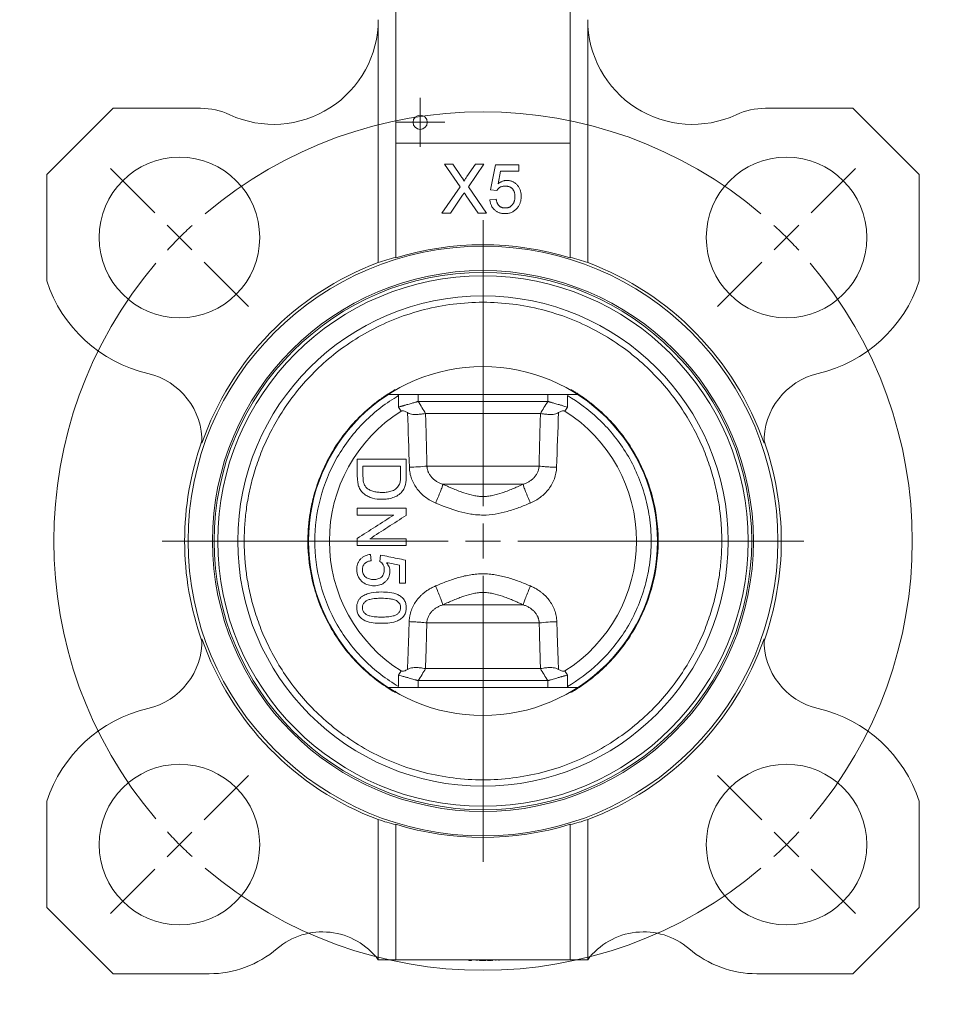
# Model space of a CAD drawing. Header units: millimetres. Extents: x 143 to 824, y 74 to 819.
# Tile 10 of 26: x 193 to 326, y 388 to 529. Entities that reach past the tile are written whole.
import ezdxf

# ---------------------------------------------------------------- set-up
doc = ezdxf.new("R2010")
doc.units = ezdxf.units.MM

# ---------------------------------------------------------------- blocks, each defined once
blk = doc.blocks.new('SW_CENTERMARKSYMBOL_4')
at = {"color": 0, "linetype": 'Continuous', "lineweight": 0}
for p, q in [((0, 2.5), (0, 3.525)), ((0, 0), (0, 2.5)), ((-2.5, 0), (-3.525, 0)), ((0, 0), (-2.5, 0)), ((0, 0), (0, -2.5)), ((0, 0), (2.5, 0)), ((2.5, 0), (3.525, 0)), ((0, -2.5), (0, -3.525))]:
    blk.add_line(p, q, dxfattribs=at)
blk = doc.blocks.new('SW_CENTERMARKSYMBOL_5')
at = {"color": 0, "linetype": 'Continuous', "lineweight": 0}
for p, q in [((-3.54, 3.54), (-9.9, 9.9)), ((90.51, 3.54), (96.87, 9.9)), ((0, 0), (-1.77, 1.77)), ((43.49, -38.49), (43.49, 2.5)), ((86.97, 0), (88.74, 1.77)), ((0, 0), (1.77, -1.77)), ((86.97, 0), (85.21, -1.77)), ((3.54, -3.54), (9.9, -9.9)), ((83.44, -3.54), (77.07, -9.9)), ((43.49, -43.49), (43.49, -40.99)), ((38.49, -43.49), (-2.5, -43.49)), ((43.49, -43.49), (40.99, -43.49)), ((43.49, -43.49), (43.49, -45.99)), ((43.49, -43.49), (45.99, -43.49)), ((48.49, -43.49), (89.47, -43.49)), ((43.49, -48.49), (43.49, -89.47)), ((3.54, -83.44), (9.9, -77.07)), ((83.44, -83.44), (77.07, -77.07)), ((0, -86.97), (1.77, -85.21)), ((86.97, -86.97), (85.21, -85.21)), ((0, -86.97), (-1.77, -88.74)), ((86.97, -86.97), (88.74, -88.74)), ((-3.54, -90.51), (-9.9, -96.87)), ((90.51, -90.51), (96.87, -96.87))]:
    blk.add_line(p, q, dxfattribs=at)
for start, end in [(49.6582, 130.3418), (132.6709, 135), (45, 47.3291), (135, 137.3291), (42.6709, 45), (139.6582, 220.3418), (319.6582, 40.3418), (222.6709, 225), (315, 317.3291), (225, 227.3291), (312.6709, 315), (229.6582, 310.3418)]:
    blk.add_arc((43.49, -43.49), 61.5, start, end, dxfattribs=at)

msp = doc.modelspace()

# ---------------------------------------------------------------- linework, layer by layer
at = {"color": 7, "linetype": 'Continuous', "lineweight": 15}
for p, q in [((246.86, 581.03), (246.86, 511.33)), ((271.86, 511.33), (271.86, 581.03)), ((244.36, 529.03), (244.36, 494.24)), ((274.36, 494.24), (274.36, 529.03)), ((206.36, 516.33), (196.86, 506.83)), ((218.89, 516.33), (206.36, 516.33)), ((299.84, 516.33), (312.36, 516.33)), ((312.36, 516.33), (321.86, 506.83)), ((246.86, 494.89), (246.86, 511.33)), ((271.86, 511.33), (246.86, 511.33)), ((271.86, 511.33), (271.86, 494.89)), ((253.84, 508.33), (255.03, 508.33)), ((256.07, 505.1), (253.84, 508.33)), ((255.03, 508.33), (256.25, 506.56)), ((257.07, 506.55), (258.29, 508.33)), ((259.5, 508.33), (257.27, 505.08)), ((258.29, 508.33), (259.5, 508.33)), ((260.44, 504.65), (261.16, 508.24)), ((261.16, 508.24), (264.48, 508.24)), ((264.48, 508.24), (264.48, 507.34)), ((196.86, 506.83), (196.86, 491.61)), ((261.89, 507.34), (261.54, 505.53)), ((264.48, 507.34), (261.89, 507.34)), ((321.86, 506.83), (321.86, 491.61)), ((253.48, 501.33), (256.07, 505.1)), ((257.27, 505.08), (259.86, 501.33)), ((256.34, 503.74), (254.69, 501.33)), ((258.66, 501.33), (256.96, 503.8)), ((261.34, 504.56), (260.44, 504.65)), ((260.35, 503.21), (261.25, 503.3)), ((254.69, 501.33), (253.48, 501.33)), ((259.86, 501.33), (258.66, 501.33)), ((272.93, 475.33), (245.8, 475.33)), ((247.26, 475.16), (247.26, 473.52)), ((268.63, 474.33), (250.1, 474.33)), ((271.47, 473.52), (271.47, 475.16)), ((247.63, 472.94), (247.26, 473.52)), ((271.1, 472.94), (271.47, 473.52)), ((251.15, 472.6), (251.13, 472.6)), ((267.58, 472.6), (251.15, 472.6)), ((267.6, 472.6), (267.58, 472.6)), ((267.4, 465.06), (251.33, 465.06)), ((253.63, 462.46), (265.1, 462.46)), ((241.36, 453.67), (241.36, 454.33)), ((248.36, 453.67), (248.36, 454.33)), ((243.34, 451.51), (243.25, 452.41)), ((244.68, 452.32), (244.6, 451.42)), ((247.38, 448.28), (248.27, 448.28)), ((265.12, 445.19), (253.61, 445.19)), ((251.31, 442.6), (267.42, 442.6)), ((251.13, 436.06), (251.15, 436.06)), ((251.15, 436.06), (267.58, 436.06)), ((267.58, 436.06), (267.6, 436.06)), ((247.26, 435.13), (247.63, 435.72)), ((247.26, 435.13), (247.26, 433.5)), ((271.47, 435.13), (271.1, 435.72)), ((271.47, 433.5), (271.47, 435.13)), ((245.8, 433.33), (272.93, 433.33)), ((250.1, 434.33), (268.63, 434.33)), ((196.86, 417.05), (196.86, 401.83)), ((321.86, 401.83), (321.86, 417.05)), ((244.36, 394.33), (244.36, 414.42)), ((246.86, 394.33), (246.86, 413.75)), ((271.86, 394.33), (271.86, 413.75)), ((274.36, 394.33), (274.36, 414.42)), ((196.86, 401.83), (206.36, 392.33)), ((312.36, 392.33), (321.86, 401.83)), ((244.36, 394.33), (246.86, 394.33)), ((246.86, 394.33), (271.86, 394.33)), ((257.35, 394.23), (257.35, 394.33)), ((257.35, 394.23), (257.44, 394.23)), ((257.44, 394.23), (257.44, 394.33)), ((257.44, 394.23), (257.72, 394.23)), ((257.72, 394.23), (257.72, 394.33)), ((257.72, 394.23), (257.72, 394.33)), ((257.72, 394.23), (257.72, 394.23)), ((258.39, 394.23), (258.39, 394.33)), ((258.52, 394.23), (258.52, 394.33)), ((258.64, 394.23), (258.64, 394.33)), ((258.85, 394.23), (258.85, 394.33)), ((258.85, 394.23), (258.99, 394.23)), ((258.99, 394.23), (258.99, 394.33)), ((259.01, 394.23), (259.01, 394.33)), ((259.01, 394.23), (259.16, 394.23)), ((259.16, 394.23), (259.16, 394.33)), ((259.16, 394.23), (259.78, 394.23)), ((259.78, 394.23), (259.78, 394.33)), ((259.78, 394.23), (259.78, 394.33)), ((259.78, 394.23), (259.78, 394.23)), ((259.84, 394.23), (259.84, 394.33)), ((259.99, 394.23), (259.99, 394.33)), ((259.99, 394.23), (260.57, 394.23)), ((260.57, 394.23), (260.57, 394.33)), ((260.57, 394.23), (260.57, 394.33)), ((260.57, 394.23), (260.57, 394.23)), ((260.68, 394.23), (260.68, 394.33)), ((260.68, 394.23), (260.74, 394.23)), ((260.74, 394.23), (260.74, 394.33)), ((261.19, 394.23), (261.19, 394.33)), ((261.62, 394.23), (261.62, 394.33)), ((261.7, 394.23), (261.7, 394.33)), ((271.86, 394.33), (274.36, 394.33)), ((206.36, 392.33), (220.12, 392.33)), ((298.61, 392.33), (312.36, 392.33))]:
    msp.add_line(p, q, dxfattribs=at)
at = {"color": 8, "linetype": 'Continuous', "lineweight": 15}
for p, q in [((247.16, 475.33), (247.26, 475.16)), ((250.06, 474.32), (250.06, 475.33)), ((268.67, 475.33), (268.67, 474.32)), ((250.06, 433.33), (250.06, 434.34)), ((268.67, 434.34), (268.67, 433.33)), ((271.57, 433.33), (271.47, 433.5))]:
    msp.add_line(p, q, dxfattribs=at)
at = {"color": 7, "linetype": 'Continuous', "lineweight": 15}
for centre, radius in [((250.36, 514.33), 1.02), ((215.88, 497.82), 11.5), ((302.85, 497.82), 11.5), ((259.36, 454.33), 42.25), ((259.36, 454.33), 38.75), ((259.36, 454.33), 38.5), ((259.36, 454.33), 25), ((215.88, 410.84), 11.5), ((302.85, 410.84), 11.5)]:
    msp.add_circle(centre, radius, dxfattribs=at)
for centre, radius, start, end in [((229.36, 529.03), 15, 245.2304, 360), ((289.36, 529.03), 15, 180, 294.7696), ((218.89, 506.33), 10, 65.2304, 90), ((299.84, 506.33), 10, 90, 114.7696), ((259.36, 454.33), 42.45, 72.873, 107.127), ((259.36, 454.33), 42.64, 110.5969, 160.8059), ((259.36, 454.33), 42.64, 19.1941, 69.4031), ((215.88, 497.82), 20, 198.0758, 256.9412), ((259.36, 454.33), 38, 0, 180), ((302.85, 497.82), 20, 283.0588, 341.9242), ((259.36, 454.33), 35.13, 0, 180), ((209.1, 468.59), 10, 358.5986, 76.9412), ((309.63, 468.59), 10, 103.0588, 181.4014), ((259.36, 454.33), 22, 122.2386, 237.7614), ((259.36, 454.33), 22, 302.2386, 57.7614), ((259.36, 454.33), 42.74, 160.3968, 199.6032), ((259.36, 454.33), 42.74, 340.3968, 19.6032), ((248.24, 493.27), 28.37, 271.1705, 276.2597), ((259.36, 454.33), 38, 180, 360), ((259.36, 454.33), 35.13, 180, 0), ((270.5, 416.97), 25.81, 91.2426, 96.8554), ((209.1, 440.07), 10, 283.0588, 1.4014), ((259.36, 454.33), 42.64, 199.1941, 249.4031), ((259.36, 454.33), 42.64, 290.5969, 340.8059), ((309.63, 440.07), 10, 178.5986, 256.9412), ((215.88, 410.84), 20, 103.0588, 161.9242), ((302.85, 410.84), 20, 18.0758, 76.9412), ((259.36, 454.33), 42.46, 252.8807, 287.1193), ((236.36, 388.33), 10, 36.8699, 130.5358), ((282.36, 388.33), 10, 49.4642, 143.1301), ((220.12, 407.33), 15, 270, 310.5358), ((298.61, 407.33), 15, 229.4642, 270)]:
    msp.add_arc(centre, radius, start, end, dxfattribs=at)
for centre, start_param, end_param in [((257.67, 454.33), 1.830374, 1.892359), ((261.06, 454.33), 1.249234, 1.311219), ((257.67, 454.33), 4.390826, 4.452811), ((261.06, 454.33), 4.971967, 5.033952)]:
    msp.add_ellipse(centre, major_axis=(42.1, 0), ratio=0.999191, start_param=start_param, end_param=end_param, dxfattribs=at)
for points, knots in [([(256.25, 506.56), (256.28, 506.51), (256.34, 506.43), (256.42, 506.31), (256.48, 506.21), (256.53, 506.12), (256.57, 506.04), (256.6, 505.98), (256.62, 505.93), (256.62, 505.9), (256.62, 505.89)], [0, 0, 0, 0, 0.209538, 0.393206, 0.554151, 0.689382, 0.80228, 0.889952, 0.956059, 1, 1, 1, 1]), ([(256.62, 505.89), (256.65, 505.93), (256.71, 506.03), (256.82, 506.18), (256.94, 506.36), (257.03, 506.49), (257.07, 506.55)], [0, 0, 0, 0, 0.195959, 0.429465, 0.696675, 1, 1, 1, 1]), ([(262.54, 505.19), (262.47, 505.19), (262.33, 505.18), (262.14, 505.15), (261.97, 505.1), (261.81, 505.02), (261.67, 504.92), (261.54, 504.81), (261.43, 504.69), (261.37, 504.6), (261.34, 504.56)], [0, 0, 0, 0, 0.14786, 0.283561, 0.412369, 0.534236, 0.652692, 0.768663, 0.883652, 1, 1, 1, 1]), ([(261.54, 505.53), (261.59, 505.57), (261.68, 505.64), (261.83, 505.73), (261.99, 505.81), (262.14, 505.88), (262.3, 505.93), (262.46, 505.97), (262.62, 505.99), (262.73, 505.99), (262.78, 506)], [0, 0, 0, 0, 0.136729, 0.268515, 0.395529, 0.52, 0.640496, 0.761236, 0.880107, 1, 1, 1, 1]), ([(263.94, 503.68), (263.94, 503.73), (263.94, 503.84), (263.92, 504.01), (263.89, 504.16), (263.86, 504.3), (263.81, 504.44), (263.74, 504.56), (263.67, 504.68), (263.59, 504.78), (263.5, 504.88), (263.39, 504.96), (263.27, 505.03), (263.15, 505.09), (263.01, 505.13), (262.86, 505.17), (262.7, 505.18), (262.59, 505.19), (262.54, 505.19)], [0, 0, 0, 0, 0.072866, 0.141887, 0.207453, 0.270438, 0.331641, 0.390108, 0.448069, 0.505503, 0.562488, 0.619084, 0.676416, 0.735452, 0.796241, 0.860406, 0.928305, 1, 1, 1, 1]), ([(262.78, 506), (262.86, 505.99), (262.99, 505.99), (263.2, 505.96), (263.4, 505.91), (263.58, 505.84), (263.76, 505.75), (263.93, 505.64), (264.1, 505.51), (264.25, 505.36), (264.39, 505.2), (264.51, 505.02), (264.61, 504.83), (264.69, 504.64), (264.76, 504.42), (264.81, 504.2), (264.83, 503.97), (264.84, 503.81), (264.84, 503.73)], [0, 0, 0, 0, 0.061997, 0.122088, 0.181375, 0.239508, 0.297836, 0.35688, 0.417282, 0.47964, 0.5425, 0.604962, 0.666991, 0.730216, 0.794173, 0.860458, 0.928578, 1, 1, 1, 1]), ([(256.67, 504.22), (256.64, 504.17), (256.57, 504.07), (256.48, 503.94), (256.41, 503.83), (256.36, 503.77), (256.34, 503.74)], [0, 0, 0, 0, 0.326889, 0.601754, 0.825221, 1, 1, 1, 1]), ([(256.96, 503.8), (256.91, 503.87), (256.82, 504.01), (256.72, 504.15), (256.67, 504.22)], [0, 0, 0, 0, 0.505782, 1, 1, 1, 1]), ([(262.53, 502.05), (262.59, 502.05), (262.69, 502.05), (262.84, 502.07), (262.99, 502.11), (263.12, 502.16), (263.25, 502.22), (263.36, 502.3), (263.47, 502.39), (263.57, 502.49), (263.66, 502.61), (263.73, 502.73), (263.8, 502.87), (263.85, 503.01), (263.89, 503.17), (263.92, 503.33), (263.94, 503.5), (263.94, 503.62), (263.94, 503.68)], [0, 0, 0, 0, 0.065801, 0.128677, 0.188676, 0.247598, 0.304849, 0.361786, 0.419523, 0.478682, 0.53877, 0.598799, 0.660184, 0.722952, 0.787993, 0.855404, 0.926153, 1, 1, 1, 1]), ([(264.84, 503.73), (264.84, 503.65), (264.83, 503.5), (264.81, 503.27), (264.77, 503.05), (264.71, 502.84), (264.63, 502.64), (264.54, 502.45), (264.43, 502.26), (264.35, 502.15), (264.3, 502.09)], [0, 0, 0, 0, 0.132462, 0.26165, 0.387547, 0.510782, 0.632675, 0.75466, 0.876523, 1, 1, 1, 1]), ([(262.53, 501.24), (262.45, 501.24), (262.3, 501.24), (262.09, 501.27), (261.88, 501.31), (261.69, 501.37), (261.5, 501.45), (261.33, 501.54), (261.17, 501.65), (261.02, 501.78), (260.88, 501.92), (260.75, 502.07), (260.65, 502.23), (260.56, 502.41), (260.48, 502.59), (260.42, 502.79), (260.38, 503), (260.36, 503.14), (260.35, 503.21)], [0, 0, 0, 0, 0.069298, 0.135561, 0.199671, 0.261716, 0.322662, 0.382907, 0.443032, 0.503501, 0.563724, 0.62398, 0.683629, 0.743848, 0.805192, 0.867649, 0.932778, 1, 1, 1, 1]), ([(261.25, 503.3), (261.26, 503.25), (261.28, 503.15), (261.31, 503.01), (261.35, 502.88), (261.4, 502.76), (261.46, 502.64), (261.52, 502.54), (261.59, 502.45), (261.67, 502.36), (261.75, 502.29), (261.84, 502.22), (261.94, 502.17), (262.05, 502.12), (262.16, 502.09), (262.28, 502.06), (262.4, 502.05), (262.49, 502.05), (262.53, 502.05)], [0, 0, 0, 0, 0.077361, 0.15048, 0.219977, 0.286681, 0.349678, 0.41068, 0.469427, 0.526756, 0.583142, 0.638824, 0.695263, 0.752696, 0.810849, 0.871356, 0.934436, 1, 1, 1, 1]), ([(264.3, 502.09), (264.25, 502.02), (264.14, 501.89), (263.95, 501.71), (263.75, 501.57), (263.53, 501.45), (263.3, 501.35), (263.06, 501.29), (262.8, 501.24), (262.62, 501.24), (262.53, 501.24)], [0, 0, 0, 0, 0.127893, 0.251579, 0.372793, 0.492778, 0.61359, 0.737809, 0.86618, 1, 1, 1, 1]), ([(293.57, 454.33), (293.57, 454.52), (293.57, 454.9), (293.56, 455.47), (293.53, 456.04), (293.5, 456.6), (293.46, 457.17), (293.4, 457.74), (293.34, 458.3), (293.19, 459.53), (292.86, 461.42), (292.33, 463.54), (291.79, 465.26), (291.14, 467.08), (290.13, 469.39), (288.61, 472.17), (286.74, 474.93), (284.5, 477.63), (281.86, 480.19), (278.85, 482.54), (275.47, 484.6), (271.76, 486.3), (267.79, 487.57), (263.62, 488.36), (259.36, 488.63), (255.1, 488.36), (250.94, 487.57), (246.97, 486.3), (243.26, 484.6), (239.88, 482.54), (236.86, 480.19), (234.23, 477.63), (231.99, 474.93), (230.12, 472.17), (228.6, 469.39), (227.59, 467.08), (226.94, 465.26), (226.4, 463.54), (225.86, 461.42), (225.51, 459.35), (225.32, 457.74), (225.23, 456.6), (225.17, 455.47), (225.16, 454.71), (225.16, 454.33)], [0, 0, 0, 0, 0.005304, 0.010604, 0.015901, 0.021197, 0.026493, 0.03179, 0.037091, 0.042396, 0.066376, 0.090361, 0.103482, 0.116608, 0.144424, 0.173844, 0.204875, 0.237493, 0.27164, 0.307214, 0.344074, 0.382029, 0.420851, 0.460273, 0.500001, 0.539729, 0.57915, 0.617972, 0.655928, 0.692787, 0.728362, 0.762508, 0.795126, 0.826157, 0.855578, 0.883393, 0.896514, 0.90964, 0.93362, 0.957605, 0.968209, 0.978801, 0.989395, 1, 1, 1, 1]), ([(234.28, 454.33), (234.28, 454.5), (234.28, 454.85), (234.3, 455.36), (234.32, 455.87), (234.36, 456.38), (234.41, 456.89), (234.46, 457.39), (234.53, 457.89), (234.61, 458.39), (234.69, 458.88), (234.79, 459.37), (234.89, 459.85), (235, 460.33), (235.37, 461.75), (236.13, 463.97), (237.61, 466.98), (239.42, 469.67), (241.25, 471.74), (242.79, 473.18), (243.86, 474.06), (244.74, 474.72), (245.43, 475.2), (246.1, 475.63), (246.55, 475.89), (246.76, 476.02)], [0, 0, 0, 0, 0.0197413, 0.0393987, 0.0589722, 0.0784618, 0.0978675, 0.1171893, 0.1364272, 0.1555812, 0.1746513, 0.1936376, 0.2125401, 0.2313587, 0.2500934, 0.3801077, 0.5000126, 0.6331228, 0.7499303, 0.8151846, 0.8749568, 0.908766, 0.9408762, 0.9712876, 1, 1, 1, 1]), ([(271.97, 476.02), (272.11, 475.94), (272.4, 475.77), (272.84, 475.49), (273.29, 475.2), (273.75, 474.89), (274.22, 474.55), (274.94, 474), (275.94, 473.18), (277.48, 471.74), (279.31, 469.67), (281.11, 466.98), (282.6, 463.97), (284.01, 459.84), (284.74, 454.33), (284.01, 448.82), (282.6, 444.68), (281.11, 441.68), (279.31, 438.99), (277.48, 436.92), (275.94, 435.47), (274.87, 434.59), (273.99, 433.94), (273.3, 433.46), (272.63, 433.03), (272.18, 432.76), (271.97, 432.64)], [0, 0, 0, 0, 0.009483, 0.019344, 0.029583, 0.0402, 0.051195, 0.062567, 0.092474, 0.125124, 0.183569, 0.250171, 0.310166, 0.375219, 0.500001, 0.624783, 0.689835, 0.74983, 0.816432, 0.874877, 0.907527, 0.937434, 0.954351, 0.970417, 0.985634, 1, 1, 1, 1]), ([(235.28, 454.33), (235.28, 456.33), (235.53, 458.4), (236.6, 462.48), (237.42, 464.48), (239.56, 468.2), (240.88, 469.92), (243.87, 472.89), (245.53, 474.15), (247.26, 475.16)], [0, 0, 0, 0, 0.25, 0.25, 0.5, 0.5, 0.75, 0.75, 1, 1, 1, 1]), ([(247.26, 473.52), (247.32, 473.54), (247.42, 473.57), (247.57, 473.61), (247.71, 473.65), (247.84, 473.69), (247.95, 473.72), (248.05, 473.75), (248.26, 473.81), (248.57, 473.9), (248.96, 474.01), (249.3, 474.11), (249.58, 474.19), (249.78, 474.24), (249.94, 474.29), (250.02, 474.31), (250.06, 474.32)], [0, 0, 0, 0, 0.046389, 0.089269, 0.128641, 0.164505, 0.196859, 0.225705, 0.251043, 0.382734, 0.500765, 0.62939, 0.750433, 0.835565, 0.918738, 1, 1, 1, 1]), ([(267.58, 472.6), (267.75, 472.88), (268.1, 473.46), (268.45, 474.03), (268.63, 474.33)], [0, 0, 0, 0, 0.488508, 1, 1, 1, 1]), ([(268.67, 474.32), (268.69, 474.32), (268.73, 474.31), (268.79, 474.29), (268.87, 474.27), (268.95, 474.24), (269.03, 474.22), (269.18, 474.18), (269.43, 474.11), (269.77, 474.01), (270.16, 473.9), (270.51, 473.8), (270.83, 473.71), (271.12, 473.62), (271.34, 473.56), (271.47, 473.52)], [0, 0, 0, 0, 0.040406, 0.081284, 0.122642, 0.164485, 0.206819, 0.24965, 0.370684, 0.499319, 0.61734, 0.749042, 0.813602, 0.897258, 1, 1, 1, 1]), ([(271.47, 475.16), (272.97, 474.28), (274.47, 473.19), (277.3, 470.52), (278.63, 468.94), (280.34, 466.23), (280.85, 465.27), (281.76, 463.26), (282.16, 462.21), (282.79, 460.03), (283.04, 458.91), (283.37, 456.64), (283.45, 455.48), (283.45, 453.17), (283.37, 452.02), (283.04, 449.74), (282.79, 448.62), (282.16, 446.45), (281.76, 445.4), (280.85, 443.39), (280.34, 442.43), (278.63, 439.72), (277.3, 438.14), (274.47, 435.46), (272.97, 434.37), (271.47, 433.5)], [0, 0, 0, 0, 0.125, 0.125, 0.25, 0.25, 0.3125, 0.3125, 0.375, 0.375, 0.4375, 0.4375, 0.5, 0.5, 0.5625, 0.5625, 0.625, 0.625, 0.6875, 0.6875, 0.75, 0.75, 0.875, 0.875, 1, 1, 1, 1]), ([(248.54, 472.73), (248.4, 472.81), (248.25, 472.89), (248.03, 472.97), (247.95, 472.99), (247.78, 473), (247.7, 472.98), (247.63, 472.94)], [0, 0, 0, 0, 0.5, 0.5, 0.75, 0.75, 1, 1, 1, 1]), ([(248.54, 472.73), (248.66, 472.65), (248.78, 472.59), (249.05, 472.51), (249.18, 472.49), (249.58, 472.44), (249.84, 472.45), (250.18, 472.48), (250.29, 472.49), (250.5, 472.51), (250.6, 472.52), (250.87, 472.56), (251.02, 472.58), (251.13, 472.6)], [0, 0, 0, 0, 0.125, 0.125, 0.25, 0.25, 0.5, 0.5, 0.625, 0.625, 0.75, 0.75, 1, 1, 1, 1]), ([(267.6, 472.6), (267.71, 472.58), (267.86, 472.56), (268.13, 472.52), (268.23, 472.51), (268.44, 472.49), (268.55, 472.48), (268.89, 472.45), (269.15, 472.44), (269.55, 472.49), (269.68, 472.51), (269.95, 472.6), (270.07, 472.65), (270.19, 472.73)], [0, 0, 0, 0, 0.25, 0.25, 0.375, 0.375, 0.5, 0.5, 0.75, 0.75, 0.875, 0.875, 1, 1, 1, 1]), ([(271.1, 472.94), (271.03, 472.98), (270.95, 473), (270.78, 472.99), (270.7, 472.97), (270.47, 472.89), (270.33, 472.81), (270.19, 472.73)], [0, 0, 0, 0, 0.25, 0.25, 0.5, 0.5, 1, 1, 1, 1]), ([(251.13, 472.6), (251.15, 472.09), (251.18, 471.08), (251.22, 469.56), (251.26, 468.06), (251.3, 466.56), (251.32, 465.56), (251.33, 465.06)], [0, 0, 0, 0, 0.2020119, 0.4030102, 0.6030026, 0.8019965, 1, 1, 1, 1]), ([(267.4, 465.06), (267.41, 465.56), (267.43, 466.56), (267.47, 468.06), (267.51, 469.56), (267.55, 471.08), (267.58, 472.09), (267.6, 472.6)], [0, 0, 0, 0, 0.198003, 0.396997, 0.59699, 0.797988, 1, 1, 1, 1]), ([(248.36, 466.05), (248.36, 465.65), (248.36, 464.86), (248.36, 464.06), (248.36, 463.66)], [0, 0, 0, 0, 0.5, 1, 1, 1, 1]), ([(247.56, 465.06), (247.11, 465.06), (246.21, 465.06), (244.86, 465.06), (243.52, 465.06), (242.62, 465.06), (242.17, 465.06)], [0, 0, 0, 0, 0.250007, 0.500001, 0.749995, 1, 1, 1, 1]), ([(242.17, 465.06), (242.17, 464.82), (242.17, 464.34), (242.17, 463.86), (242.17, 463.62)], [0, 0, 0, 0, 0.5, 1, 1, 1, 1]), ([(247.56, 463.65), (247.56, 463.88), (247.56, 464.36), (247.56, 464.83), (247.56, 465.06)], [0, 0, 0, 0, 0.500001, 1, 1, 1, 1]), ([(248.82, 464.9), (248.83, 464.62), (248.86, 464.33), (248.96, 463.78), (249.04, 463.51), (249.23, 462.99), (249.35, 462.73), (249.62, 462.24), (249.77, 462), (250.11, 461.56), (250.3, 461.35), (250.7, 460.96), (250.91, 460.77), (251.58, 460.27), (252.07, 460), (252.59, 459.78)], [0, 0, 0, 0, 0.125, 0.125, 0.25, 0.25, 0.375, 0.375, 0.5, 0.5, 0.625, 0.625, 0.75, 0.75, 1, 1, 1, 1]), ([(251.33, 465.06), (251.34, 465.01), (251.34, 464.9), (251.37, 464.75), (251.4, 464.6), (251.44, 464.44), (251.49, 464.29), (251.59, 464.05), (251.77, 463.74), (252.07, 463.38), (252.41, 463.07), (252.8, 462.82), (253.2, 462.62), (253.49, 462.51), (253.63, 462.46)], [0, 0, 0, 0, 0.041331, 0.082893, 0.124691, 0.166734, 0.209029, 0.251583, 0.375085, 0.501525, 0.624775, 0.7513, 0.874053, 1, 1, 1, 1]), ([(265.1, 462.46), (265.17, 462.49), (265.32, 462.54), (265.53, 462.63), (265.74, 462.72), (266, 462.87), (266.32, 463.08), (266.67, 463.39), (266.96, 463.74), (267.15, 464.08), (267.27, 464.37), (267.33, 464.6), (267.38, 464.83), (267.39, 464.98), (267.4, 465.06)], [0, 0, 0, 0, 0.064016, 0.127131, 0.189436, 0.251019, 0.377488, 0.500686, 0.626936, 0.750263, 0.813522, 0.876215, 0.938366, 1, 1, 1, 1]), ([(266.14, 459.78), (266.4, 459.89), (266.65, 460.01), (267.14, 460.29), (267.37, 460.44), (267.82, 460.78), (268.03, 460.96), (268.43, 461.35), (268.62, 461.56), (268.96, 462.01), (269.11, 462.24), (269.38, 462.73), (269.5, 462.99), (269.79, 463.79), (269.89, 464.33), (269.91, 464.9)], [0, 0, 0, 0, 0.125, 0.125, 0.25, 0.25, 0.375, 0.375, 0.5, 0.5, 0.625, 0.625, 0.75, 0.75, 1, 1, 1, 1]), ([(269.91, 464.9), (269.66, 464.91), (269.4, 464.92), (268.9, 464.94), (268.66, 464.95), (268.21, 464.98), (268, 465), (267.65, 465.03), (267.51, 465.05), (267.4, 465.06)], [0, 0, 0, 0, 0.25, 0.25, 0.5, 0.5, 0.75, 0.75, 1, 1, 1, 1]), ([(241.36, 463.54), (241.37, 463.31), (241.38, 463.09), (241.44, 462.63), (241.48, 462.4), (241.62, 461.97), (241.73, 461.77), (241.99, 461.39), (242.15, 461.22), (242.5, 460.93), (242.7, 460.81), (243.11, 460.62), (243.33, 460.54), (243.99, 460.35), (244.44, 460.32), (244.9, 460.31)], [0, 0, 0, 0, 0.125, 0.125, 0.25, 0.25, 0.375, 0.375, 0.5, 0.5, 0.625, 0.625, 0.75, 0.75, 1, 1, 1, 1]), ([(242.67, 461.97), (242.56, 462.08), (242.48, 462.2), (242.34, 462.46), (242.29, 462.6), (242.22, 462.88), (242.2, 463.03), (242.18, 463.33), (242.17, 463.47), (242.17, 463.62)], [0, 0, 0, 0, 0.25, 0.25, 0.5, 0.5, 0.75, 0.75, 1, 1, 1, 1]), ([(247.56, 463.65), (247.55, 463.45), (247.55, 463.25), (247.52, 462.96), (247.51, 462.87), (247.47, 462.67), (247.45, 462.58), (247.41, 462.49)], [0, 0, 0, 0, 0.5, 0.5, 0.75, 0.75, 1, 1, 1, 1]), ([(244.92, 461.3), (244.72, 461.3), (244.52, 461.31), (244.12, 461.35), (243.92, 461.38), (243.53, 461.47), (243.34, 461.54), (242.99, 461.72), (242.82, 461.84), (242.67, 461.97)], [0, 0, 0, 0, 0.25, 0.25, 0.5, 0.5, 0.75, 0.75, 1, 1, 1, 1]), ([(244.9, 460.31), (245.17, 460.31), (245.43, 460.33), (245.95, 460.4), (246.21, 460.46), (246.71, 460.63), (246.95, 460.74), (247.39, 461.03), (247.59, 461.2), (247.76, 461.4)], [0, 0, 0, 0, 0.25, 0.25, 0.5, 0.5, 0.75, 0.75, 1, 1, 1, 1]), ([(247.41, 462.49), (247.36, 462.38), (247.3, 462.27), (247.15, 462.07), (247.07, 461.98), (246.8, 461.74), (246.58, 461.61), (246.13, 461.43), (245.89, 461.37), (245.41, 461.31), (245.16, 461.3), (244.92, 461.3)], [0, 0, 0, 0, 0.125, 0.125, 0.25, 0.25, 0.5, 0.5, 0.75, 0.75, 1, 1, 1, 1]), ([(247.76, 461.4), (247.88, 461.55), (247.99, 461.71), (248.12, 461.97), (248.15, 462.06), (248.22, 462.24), (248.24, 462.33), (248.26, 462.42)], [0, 0, 0, 0, 0.5, 0.5, 0.75, 0.75, 1, 1, 1, 1]), ([(252.59, 459.78), (252.7, 460.05), (252.82, 460.34), (253.05, 460.9), (253.16, 461.17), (253.35, 461.66), (253.44, 461.88), (253.56, 462.24), (253.61, 462.37), (253.63, 462.46)], [0, 0, 0, 0, 0.25, 0.25, 0.5, 0.5, 0.75, 0.75, 1, 1, 1, 1]), ([(253.63, 462.46), (253.81, 462.38), (254.15, 462.23), (254.65, 462.01), (255.23, 461.76), (255.88, 461.5), (256.83, 461.16), (257.76, 460.89), (258.69, 460.74), (259.14, 460.71), (259.59, 460.71), (260.04, 460.74), (260.97, 460.89), (261.9, 461.16), (262.85, 461.5), (263.58, 461.8), (264.34, 462.12), (264.84, 462.34), (265.1, 462.46)], [0, 0, 0, 0, 0.047928, 0.093402, 0.136466, 0.20418, 0.266276, 0.38729, 0.444614, 0.500001, 0.500079, 0.555275, 0.61203, 0.733512, 0.795751, 0.863642, 0.929087, 1, 1, 1, 1]), ([(266.14, 459.78), (266.03, 460.05), (265.91, 460.34), (265.68, 460.9), (265.57, 461.17), (265.38, 461.66), (265.29, 461.88), (265.17, 462.24), (265.12, 462.37), (265.1, 462.46)], [0, 0, 0, 0, 0.25, 0.25, 0.5, 0.5, 0.75, 0.75, 1, 1, 1, 1]), ([(241.36, 458.06), (241.36, 458.23), (241.36, 458.56), (241.36, 458.89), (241.36, 459.05)], [0, 0, 0, 0, 0.5, 1, 1, 1, 1]), ([(248.36, 459.05), (248.36, 458.88), (248.36, 458.53), (248.36, 458.18), (248.36, 458.01)], [0, 0, 0, 0, 0.5, 1, 1, 1, 1]), ([(252.59, 459.78), (253.67, 459.32), (254.77, 458.9), (256.45, 458.42), (257.03, 458.29), (257.9, 458.15), (258.2, 458.11), (258.78, 458.07), (259.07, 458.05), (259.95, 458.05), (260.53, 458.1), (261.69, 458.29), (262.27, 458.42), (263.4, 458.74), (263.96, 458.93), (265.06, 459.33), (265.6, 459.55), (266.14, 459.78)], [0, 0, 0, 0, 0.25, 0.25, 0.375, 0.375, 0.4375, 0.4375, 0.5, 0.5, 0.625, 0.625, 0.75, 0.75, 0.875, 0.875, 1, 1, 1, 1]), ([(246.59, 458.06), (246.15, 458.06), (245.28, 458.06), (243.97, 458.06), (242.67, 458.06), (241.8, 458.06), (241.36, 458.06)], [0, 0, 0, 0, 0.2500057, 0.5, 0.7499943, 1, 1, 1, 1]), ([(224.24, 454.33), (224.19, 454.33), (224.12, 454.33), (223.94, 454.33), (223.82, 454.33), (223.52, 454.33), (223.35, 454.33), (222.96, 454.33), (222.76, 454.33), (222.36, 454.33), (222.17, 454.33), (221.85, 454.33), (221.72, 454.33), (221.52, 454.33), (221.46, 454.33), (221.38, 454.33), (221.36, 454.33), (221.36, 454.33)], [0, 0, 0, 0, 0.125, 0.125, 0.25, 0.25, 0.375, 0.375, 0.5, 0.5, 0.625, 0.625, 0.75, 0.75, 0.875, 0.875, 1, 1, 1, 1]), ([(224.24, 454.33), (224.31, 454.33), (224.44, 454.33), (224.77, 454.33), (224.97, 454.33), (225.16, 454.33)], [0, 0, 0, 0, 0.5, 0.5, 1, 1, 1, 1]), ([(225.16, 454.33), (225.16, 454.14), (225.16, 453.76), (225.17, 453.19), (225.2, 452.62), (225.23, 452.05), (225.27, 451.49), (225.32, 450.92), (225.39, 450.35), (225.54, 449.12), (225.86, 447.24), (226.4, 445.12), (226.94, 443.4), (227.59, 441.58), (228.6, 439.27), (230.12, 436.49), (231.99, 433.72), (234.23, 431.03), (236.86, 428.47), (239.88, 426.12), (243.26, 424.06), (246.97, 422.35), (250.94, 421.08), (255.1, 420.3), (259.36, 420.03), (263.62, 420.3), (267.79, 421.08), (271.76, 422.35), (275.47, 424.06), (278.85, 426.12), (281.86, 428.47), (284.5, 431.03), (286.74, 433.72), (288.61, 436.49), (290.13, 439.27), (291.14, 441.58), (291.79, 443.4), (292.33, 445.12), (292.86, 447.24), (293.22, 449.31), (293.41, 450.92), (293.5, 452.05), (293.56, 453.19), (293.57, 453.95), (293.57, 454.33)], [0, 0, 0, 0, 0.005304, 0.010604, 0.015901, 0.021197, 0.026493, 0.03179, 0.037091, 0.042396, 0.066376, 0.090361, 0.103482, 0.116608, 0.144424, 0.173844, 0.204875, 0.237493, 0.27164, 0.307214, 0.344074, 0.382029, 0.420851, 0.460273, 0.500001, 0.539729, 0.57915, 0.617972, 0.655928, 0.692787, 0.728362, 0.762508, 0.795126, 0.826157, 0.855578, 0.883393, 0.896514, 0.90964, 0.93362, 0.957605, 0.968209, 0.978801, 0.989395, 1, 1, 1, 1]), ([(234.28, 454.33), (234.28, 452.24), (234.54, 450.09), (235.66, 445.84), (236.51, 443.75), (238.74, 439.88), (240.11, 438.09), (243.22, 435), (244.96, 433.68), (246.76, 432.64)], [0, 0, 0, 0, 0.25, 0.25, 0.5, 0.5, 0.75, 0.75, 1, 1, 1, 1]), ([(234.28, 454.33), (234.28, 454.33), (234.3, 454.33), (234.41, 454.33), (234.48, 454.33), (234.68, 454.33), (234.79, 454.33), (235.04, 454.33), (235.16, 454.33), (235.28, 454.33)], [0, 0, 0, 0, 0.25, 0.25, 0.5, 0.5, 0.75, 0.75, 1, 1, 1, 1]), ([(247.26, 433.5), (245.53, 434.51), (243.87, 435.77), (240.88, 438.74), (239.56, 440.45), (237.42, 444.17), (236.6, 446.18), (235.53, 450.25), (235.28, 452.33), (235.28, 454.33)], [0, 0, 0, 0, 0.25, 0.25, 0.5, 0.5, 0.75, 0.75, 1, 1, 1, 1]), ([(243.14, 454.65), (243.58, 454.65), (244.45, 454.65), (245.75, 454.65), (247.06, 454.65), (247.93, 454.65), (248.36, 454.65)], [0, 0, 0, 0, 0.250006, 0.5, 0.749994, 1, 1, 1, 1]), ([(294.49, 454.33), (294.42, 454.33), (294.29, 454.33), (293.95, 454.33), (293.76, 454.33), (293.57, 454.33)], [0, 0, 0, 0, 0.5, 0.5, 1, 1, 1, 1]), ([(294.49, 454.33), (294.54, 454.33), (294.61, 454.33), (294.79, 454.33), (294.91, 454.33), (295.21, 454.33), (295.38, 454.33), (295.76, 454.33), (295.97, 454.33), (296.37, 454.33), (296.56, 454.33), (296.88, 454.33), (297.01, 454.33), (297.21, 454.33), (297.27, 454.33), (297.35, 454.33), (297.36, 454.33), (297.36, 454.33)], [0, 0, 0, 0, 0.125, 0.125, 0.25, 0.25, 0.375, 0.375, 0.5, 0.5, 0.625, 0.625, 0.75, 0.75, 0.875, 0.875, 1, 1, 1, 1]), ([(243.25, 452.41), (242.98, 452.38), (242.72, 452.32), (242.35, 452.15), (242.23, 452.08), (242.01, 451.93), (241.9, 451.84), (241.72, 451.64), (241.64, 451.53), (241.5, 451.3), (241.44, 451.17), (241.31, 450.78), (241.28, 450.51), (241.27, 450.24)], [0, 0, 0, 0, 0.25, 0.25, 0.375, 0.375, 0.5, 0.5, 0.625, 0.625, 0.75, 0.75, 1, 1, 1, 1]), ([(242.08, 450.23), (242.09, 450.4), (242.11, 450.56), (242.2, 450.8), (242.23, 450.87), (242.32, 451.01), (242.38, 451.08), (242.56, 451.24), (242.71, 451.33), (243.01, 451.45), (243.18, 451.48), (243.34, 451.51)], [0, 0, 0, 0, 0.25, 0.25, 0.375, 0.375, 0.5, 0.5, 0.75, 0.75, 1, 1, 1, 1]), ([(244.68, 452.32), (245.08, 452.24), (245.88, 452.08), (247.08, 451.84), (247.88, 451.68), (248.27, 451.6)], [0, 0, 0, 0, 0.333336, 0.666664, 1, 1, 1, 1]), ([(248.27, 451.6), (248.27, 451.05), (248.27, 449.94), (248.27, 448.84), (248.27, 448.28)], [0, 0, 0, 0, 0.5000001, 1, 1, 1, 1]), ([(241.27, 450.24), (241.28, 449.89), (241.34, 449.55), (241.55, 449.09), (241.65, 448.95), (241.87, 448.69), (241.99, 448.57), (242.12, 448.46)], [0, 0, 0, 0, 0.5, 0.5, 0.75, 0.75, 1, 1, 1, 1]), ([(243.71, 448.82), (243.51, 448.82), (243.31, 448.85), (242.92, 448.95), (242.73, 449.04), (242.41, 449.29), (242.28, 449.45), (242.12, 449.82), (242.09, 450.03), (242.08, 450.23)], [0, 0, 0, 0, 0.25, 0.25, 0.5, 0.5, 0.75, 0.75, 1, 1, 1, 1]), ([(245.22, 450.23), (245.22, 450.03), (245.2, 449.84), (245.1, 449.56), (245.06, 449.47), (244.95, 449.31), (244.88, 449.23), (244.73, 449.1), (244.65, 449.05), (244.48, 448.96), (244.39, 448.93), (244.1, 448.85), (243.91, 448.82), (243.71, 448.82)], [0, 0, 0, 0, 0.25, 0.25, 0.375, 0.375, 0.5, 0.5, 0.625, 0.625, 0.75, 0.75, 1, 1, 1, 1]), ([(244.6, 451.42), (244.69, 451.36), (244.78, 451.28), (244.94, 451.11), (245.02, 451.01), (245.13, 450.81), (245.16, 450.69), (245.21, 450.46), (245.22, 450.34), (245.22, 450.23)], [0, 0, 0, 0, 0.25, 0.25, 0.5, 0.5, 0.75, 0.75, 1, 1, 1, 1]), ([(247.38, 450.87), (247.08, 450.93), (246.47, 451.05), (245.87, 451.17), (245.56, 451.23)], [0, 0, 0, 0, 0.5, 1, 1, 1, 1]), ([(246.03, 449.98), (246.03, 450.21), (245.99, 450.43), (245.82, 450.85), (245.7, 451.04), (245.56, 451.23)], [0, 0, 0, 0, 0.5, 0.5, 1, 1, 1, 1]), ([(247.38, 448.28), (247.38, 448.71), (247.38, 449.58), (247.38, 450.44), (247.38, 450.87)], [0, 0, 0, 0, 0.5, 1, 1, 1, 1]), ([(243.77, 447.92), (244.05, 447.93), (244.33, 447.96), (244.74, 448.09), (244.87, 448.15), (245.12, 448.29), (245.23, 448.37), (245.45, 448.56), (245.55, 448.67), (245.72, 448.89), (245.8, 449.01), (245.98, 449.4), (246.02, 449.69), (246.03, 449.98)], [0, 0, 0, 0, 0.25, 0.25, 0.375, 0.375, 0.5, 0.5, 0.625, 0.625, 0.75, 0.75, 1, 1, 1, 1]), ([(252.56, 447.89), (252.7, 447.95), (252.97, 448.07), (253.52, 448.29), (254.2, 448.55), (255.04, 448.84), (255.88, 449.11), (256.73, 449.33), (257.6, 449.5), (258.33, 449.59), (258.92, 449.62), (259.37, 449.63), (259.81, 449.62), (260.4, 449.59), (261.13, 449.5), (262, 449.33), (262.85, 449.11), (263.7, 448.84), (264.53, 448.55), (265.21, 448.29), (265.76, 448.07), (266.03, 447.95), (266.17, 447.89)], [0, 0, 0, 0, 0.0321195, 0.0626254, 0.12514, 0.1875296, 0.2498448, 0.3121974, 0.3747979, 0.4376356, 0.4688921, 0.5000789, 0.5312495, 0.5624574, 0.6251671, 0.687909, 0.7503294, 0.8126541, 0.8750067, 0.937447, 0.9679186, 1, 1, 1, 1]), ([(242.12, 448.46), (242.36, 448.28), (242.62, 448.14), (243.18, 447.96), (243.47, 447.93), (243.77, 447.92)], [0, 0, 0, 0, 0.5, 0.5, 1, 1, 1, 1]), ([(248.79, 442.78), (248.79, 442.85), (248.8, 442.99), (248.82, 443.2), (248.85, 443.4), (248.89, 443.68), (248.97, 444.02), (249.14, 444.55), (249.43, 445.19), (249.89, 445.89), (250.36, 446.42), (250.77, 446.8), (251.14, 447.1), (251.57, 447.39), (252.06, 447.67), (252.4, 447.82), (252.56, 447.89)], [0, 0, 0, 0, 0.031452, 0.062733, 0.093881, 0.124935, 0.187627, 0.249575, 0.374697, 0.499202, 0.624478, 0.687598, 0.749069, 0.835885, 0.919347, 1, 1, 1, 1]), ([(253.61, 445.19), (253.58, 445.29), (253.54, 445.42), (253.41, 445.78), (253.33, 446), (253.14, 446.49), (253.03, 446.77), (252.8, 447.33), (252.68, 447.62), (252.56, 447.89)], [0, 0, 0, 0, 0.25, 0.25, 0.5, 0.5, 0.75, 0.75, 1, 1, 1, 1]), ([(265.12, 445.19), (265.15, 445.29), (265.19, 445.42), (265.31, 445.78), (265.4, 446), (265.59, 446.49), (265.7, 446.77), (265.93, 447.33), (266.05, 447.62), (266.17, 447.89)], [0, 0, 0, 0, 0.25, 0.25, 0.5, 0.5, 0.75, 0.75, 1, 1, 1, 1]), ([(266.17, 447.89), (266.25, 447.86), (266.41, 447.78), (266.66, 447.66), (266.9, 447.53), (267.14, 447.39), (267.38, 447.24), (267.65, 447.04), (267.95, 446.81), (268.36, 446.43), (268.83, 445.9), (269.29, 445.2), (269.58, 444.56), (269.75, 444.02), (269.85, 443.62), (269.92, 443.2), (269.93, 442.92), (269.94, 442.78)], [0, 0, 0, 0, 0.039733, 0.080101, 0.121162, 0.162977, 0.205616, 0.249159, 0.310947, 0.374402, 0.499346, 0.624191, 0.749509, 0.811382, 0.874, 0.93673, 1, 1, 1, 1]), ([(241.95, 446.35), (241.84, 446.25), (241.74, 446.14), (241.56, 445.91), (241.49, 445.78), (241.32, 445.37), (241.28, 445.08), (241.27, 444.78)], [0, 0, 0, 0, 0.25, 0.25, 0.5, 0.5, 1, 1, 1, 1]), ([(244.82, 447.03), (244.32, 447.02), (243.81, 446.99), (243.08, 446.85), (242.84, 446.78), (242.38, 446.6), (242.16, 446.49), (241.95, 446.35)], [0, 0, 0, 0, 0.5, 0.5, 0.75, 0.75, 1, 1, 1, 1]), ([(242.08, 444.78), (242.09, 444.93), (242.12, 445.07), (242.22, 445.33), (242.3, 445.45), (242.5, 445.66), (242.61, 445.75), (242.86, 445.88), (243, 445.93), (243.41, 446.04), (243.69, 446.08), (244.25, 446.12), (244.54, 446.13), (244.82, 446.13)], [0, 0, 0, 0, 0.125, 0.125, 0.25, 0.25, 0.375, 0.375, 0.5, 0.5, 0.75, 0.75, 1, 1, 1, 1]), ([(248.36, 444.78), (248.36, 444.98), (248.34, 445.18), (248.24, 445.56), (248.17, 445.75), (247.95, 446.08), (247.81, 446.23), (247.5, 446.47), (247.32, 446.57), (246.78, 446.81), (246.39, 446.91), (245.61, 447.01), (245.21, 447.02), (244.82, 447.03)], [0, 0, 0, 0, 0.125, 0.125, 0.25, 0.25, 0.375, 0.375, 0.5, 0.5, 0.75, 0.75, 1, 1, 1, 1]), ([(244.82, 446.13), (245.21, 446.12), (245.59, 446.11), (246.17, 446.04), (246.36, 446), (246.73, 445.9), (246.91, 445.82), (247.08, 445.72)], [0, 0, 0, 0, 0.5, 0.5, 0.75, 0.75, 1, 1, 1, 1]), ([(265.12, 445.19), (264.94, 445.27), (264.6, 445.43), (264.1, 445.65), (263.52, 445.9), (262.88, 446.15), (261.93, 446.5), (260.99, 446.78), (260.06, 446.93), (259.38, 446.97), (258.69, 446.94), (257.76, 446.78), (256.82, 446.51), (255.87, 446.16), (255.14, 445.87), (254.38, 445.54), (253.87, 445.31), (253.61, 445.19)], [0, 0, 0, 0, 0.047602, 0.092774, 0.135559, 0.203056, 0.264946, 0.386166, 0.443463, 0.498962, 0.554483, 0.611812, 0.73299, 0.795219, 0.863135, 0.928801, 1, 1, 1, 1]), ([(241.27, 444.78), (241.28, 444.58), (241.3, 444.39), (241.39, 444.01), (241.47, 443.82), (241.68, 443.49), (241.82, 443.34), (242.14, 443.09), (242.31, 442.99), (242.85, 442.75), (243.24, 442.66), (244.03, 442.56), (244.42, 442.54), (244.82, 442.54)], [0, 0, 0, 0, 0.125, 0.125, 0.25, 0.25, 0.375, 0.375, 0.5, 0.5, 0.75, 0.75, 1, 1, 1, 1]), ([(244.82, 443.44), (244.54, 443.44), (244.25, 443.44), (243.69, 443.48), (243.41, 443.52), (243, 443.63), (242.87, 443.68), (242.61, 443.82), (242.5, 443.9), (242.3, 444.11), (242.22, 444.23), (242.12, 444.5), (242.09, 444.64), (242.08, 444.78)], [0, 0, 0, 0, 0.25, 0.25, 0.5, 0.5, 0.625, 0.625, 0.75, 0.75, 0.875, 0.875, 1, 1, 1, 1]), ([(247.56, 444.79), (247.55, 444.72), (247.55, 444.65), (247.53, 444.51), (247.51, 444.44), (247.43, 444.24), (247.35, 444.12), (247.15, 443.91), (247.04, 443.82), (246.79, 443.68), (246.65, 443.64), (246.24, 443.53), (245.96, 443.49), (245.39, 443.44), (245.1, 443.44), (244.82, 443.44)], [0, 0, 0, 0, 0.0625, 0.0625, 0.125, 0.125, 0.25, 0.25, 0.375, 0.375, 0.5, 0.5, 0.75, 0.75, 1, 1, 1, 1]), ([(244.82, 442.54), (245.21, 442.54), (245.61, 442.55), (246.4, 442.66), (246.77, 442.76), (247.32, 443), (247.49, 443.1), (247.81, 443.33), (247.95, 443.48), (248.16, 443.81), (248.24, 444), (248.34, 444.38), (248.36, 444.58), (248.36, 444.78)], [0, 0, 0, 0, 0.25, 0.25, 0.5, 0.5, 0.625, 0.625, 0.75, 0.75, 0.875, 0.875, 1, 1, 1, 1]), ([(247.08, 445.72), (247.15, 445.67), (247.22, 445.61), (247.34, 445.48), (247.39, 445.4), (247.47, 445.24), (247.51, 445.15), (247.55, 444.98), (247.55, 444.88), (247.56, 444.79)], [0, 0, 0, 0, 0.25, 0.25, 0.5, 0.5, 0.75, 0.75, 1, 1, 1, 1]), ([(253.61, 445.19), (253.54, 445.17), (253.39, 445.12), (253.18, 445.03), (252.97, 444.93), (252.7, 444.79), (252.39, 444.58), (252.04, 444.27), (251.75, 443.91), (251.56, 443.57), (251.44, 443.28), (251.37, 443.06), (251.33, 442.83), (251.32, 442.67), (251.31, 442.6)], [0, 0, 0, 0, 0.063983, 0.127089, 0.189406, 0.25102, 0.377458, 0.500697, 0.626937, 0.750273, 0.813555, 0.876257, 0.9384, 1, 1, 1, 1]), ([(267.42, 442.6), (267.41, 442.65), (267.41, 442.75), (267.38, 442.91), (267.35, 443.06), (267.31, 443.21), (267.26, 443.36), (267.16, 443.6), (266.98, 443.92), (266.68, 444.27), (266.34, 444.58), (265.96, 444.83), (265.55, 445.04), (265.26, 445.14), (265.12, 445.19)], [0, 0, 0, 0, 0.041301, 0.082845, 0.124636, 0.166679, 0.20898, 0.251546, 0.37506, 0.50149, 0.624783, 0.751278, 0.874084, 1, 1, 1, 1]), ([(248.54, 435.93), (248.55, 436.33), (248.59, 437.1), (248.63, 438.24), (248.68, 439.56), (248.73, 440.78), (248.76, 441.92), (248.78, 442.49), (248.79, 442.78)], [0, 0, 0, 0, 0.174281, 0.340924, 0.499985, 0.749992, 0.877163, 1, 1, 1, 1]), ([(251.31, 442.6), (251.2, 442.61), (251.05, 442.63), (250.7, 442.67), (250.5, 442.68), (250.05, 442.72), (249.8, 442.73), (249.3, 442.76), (249.04, 442.77), (248.79, 442.78)], [0, 0, 0, 0, 0.25, 0.25, 0.5, 0.5, 0.75, 0.75, 1, 1, 1, 1]), ([(251.31, 442.6), (251.3, 442.16), (251.28, 441.3), (251.25, 440), (251.21, 438.69), (251.17, 437.38), (251.14, 436.5), (251.13, 436.06)], [0, 0, 0, 0, 0.198233, 0.397344, 0.597338, 0.798222, 1, 1, 1, 1]), ([(267.6, 436.06), (267.58, 436.61), (267.55, 437.71), (267.5, 439.34), (267.46, 440.97), (267.43, 442.06), (267.42, 442.6)], [0, 0, 0, 0, 0.252083, 0.50277, 0.752072, 1, 1, 1, 1]), ([(269.94, 442.78), (269.95, 442.49), (269.97, 441.92), (270, 440.78), (270.05, 439.37), (270.12, 437.66), (270.17, 436.52), (270.19, 435.93)], [0, 0, 0, 0, 0.122837, 0.250009, 0.500016, 0.741446, 1, 1, 1, 1]), ([(247.63, 435.72), (247.7, 435.68), (247.78, 435.66), (247.94, 435.67), (248.02, 435.69), (248.25, 435.76), (248.4, 435.84), (248.54, 435.93)], [0, 0, 0, 0, 0.25, 0.25, 0.5, 0.5, 1, 1, 1, 1]), ([(251.13, 436.06), (251.02, 436.08), (250.87, 436.1), (250.6, 436.13), (250.5, 436.15), (250.29, 436.17), (250.18, 436.18), (249.84, 436.21), (249.58, 436.21), (249.18, 436.17), (249.04, 436.14), (248.78, 436.06), (248.66, 436.01), (248.54, 435.93)], [0, 0, 0, 0, 0.25, 0.25, 0.375, 0.375, 0.5, 0.5, 0.75, 0.75, 0.875, 0.875, 1, 1, 1, 1]), ([(251.15, 436.06), (250.98, 435.78), (250.63, 435.2), (250.28, 434.62), (250.1, 434.33)], [0, 0, 0, 0, 0.488508, 1, 1, 1, 1]), ([(270.19, 435.93), (270.07, 436.01), (269.95, 436.06), (269.68, 436.14), (269.55, 436.17), (269.15, 436.21), (268.89, 436.21), (268.54, 436.18), (268.43, 436.17), (268.23, 436.15), (268.13, 436.13), (267.86, 436.1), (267.71, 436.08), (267.6, 436.06)], [0, 0, 0, 0, 0.125, 0.125, 0.25, 0.25, 0.5, 0.5, 0.625, 0.625, 0.75, 0.75, 1, 1, 1, 1]), ([(270.19, 435.93), (270.33, 435.84), (270.47, 435.77), (270.7, 435.69), (270.78, 435.67), (270.95, 435.66), (271.03, 435.68), (271.1, 435.72)], [0, 0, 0, 0, 0.5, 0.5, 0.75, 0.75, 1, 1, 1, 1]), ([(250.06, 434.34), (250.04, 434.34), (250, 434.35), (249.93, 434.37), (249.86, 434.39), (249.78, 434.41), (249.7, 434.44), (249.54, 434.48), (249.3, 434.55), (248.96, 434.65), (248.57, 434.76), (248.22, 434.86), (247.9, 434.95), (247.6, 435.04), (247.38, 435.1), (247.26, 435.13)], [0, 0, 0, 0, 0.0404059, 0.0812844, 0.1226419, 0.1644847, 0.2068189, 0.2496504, 0.3706838, 0.4993188, 0.6173403, 0.7490417, 0.8136022, 0.8972579, 1, 1, 1, 1]), ([(271.47, 435.13), (271.41, 435.12), (271.31, 435.09), (271.15, 435.04), (271.02, 435), (270.89, 434.97), (270.78, 434.94), (270.68, 434.91), (270.47, 434.85), (270.16, 434.76), (269.77, 434.65), (269.43, 434.55), (269.15, 434.47), (268.94, 434.41), (268.79, 434.37), (268.71, 434.35), (268.67, 434.34)], [0, 0, 0, 0, 0.046389, 0.089269, 0.128641, 0.164505, 0.196859, 0.225705, 0.251043, 0.382734, 0.500765, 0.62939, 0.750433, 0.835565, 0.918738, 1, 1, 1, 1])]:
    msp.add_open_spline(points, degree=3, knots=knots, dxfattribs=at)
for points in [[(250.06, 474.32), (250.07, 474.33), (250.09, 474.33), (250.1, 474.33)], [(251.15, 472.6), (250.8, 473.17), (250.45, 473.75), (250.1, 474.33)], [(268.67, 474.32), (268.66, 474.33), (268.64, 474.33), (268.63, 474.33)], [(248.54, 472.73), (248.65, 470.12), (248.75, 467.51), (248.82, 464.9)], [(269.91, 464.9), (269.98, 467.51), (270.08, 470.12), (270.19, 472.73)], [(248.36, 466.05), (246.03, 466.05), (243.69, 466.05), (241.36, 466.05)], [(241.36, 463.54), (241.36, 463.96), (241.36, 464.8), (241.36, 465.63), (241.36, 466.05)], [(248.26, 462.42), (248.35, 462.83), (248.36, 463.24), (248.36, 463.66)], [(248.36, 459.05), (246.03, 459.05), (243.69, 459.05), (241.36, 459.05)], [(246.59, 458.06), (244.84, 456.95), (243.1, 455.83), (241.36, 454.71)], [(243.14, 454.65), (244.88, 455.77), (246.62, 456.89), (248.36, 458.01)], [(241.36, 454.33), (241.36, 454.46), (241.36, 454.58), (241.36, 454.71)], [(248.36, 454.65), (248.36, 454.55), (248.36, 454.44), (248.36, 454.33)], [(241.36, 453.67), (243.69, 453.67), (246.03, 453.67), (248.36, 453.67)], [(267.58, 436.06), (267.93, 435.48), (268.28, 434.91), (268.63, 434.33)], [(250.06, 434.34), (250.07, 434.33), (250.09, 434.33), (250.1, 434.33)], [(268.67, 434.34), (268.66, 434.33), (268.64, 434.33), (268.63, 434.33)]]:
    msp.add_open_spline(points, degree=3, dxfattribs=at)
at = {"color": 8, "linetype": 'Continuous', "lineweight": 15}
msp.add_open_spline([(246.88, 432.84), (246.85, 432.79), (246.78, 432.67), (246.77, 432.65), (246.76, 432.64)], degree=3, knots=[0, 0, 0, 0, 0.433913, 1, 1, 1, 1], dxfattribs=at)

# ---------------------------------------------------------------- block references
at = {"color": 7, "linetype": 'Continuous', "lineweight": 0}
for name, p in [('SW_CENTERMARKSYMBOL_5', (215.88, 497.82)), ('SW_CENTERMARKSYMBOL_4', (250.36, 514.33))]:
    msp.add_blockref(name, p, dxfattribs=at)

doc.saveas('drawing.dxf')
